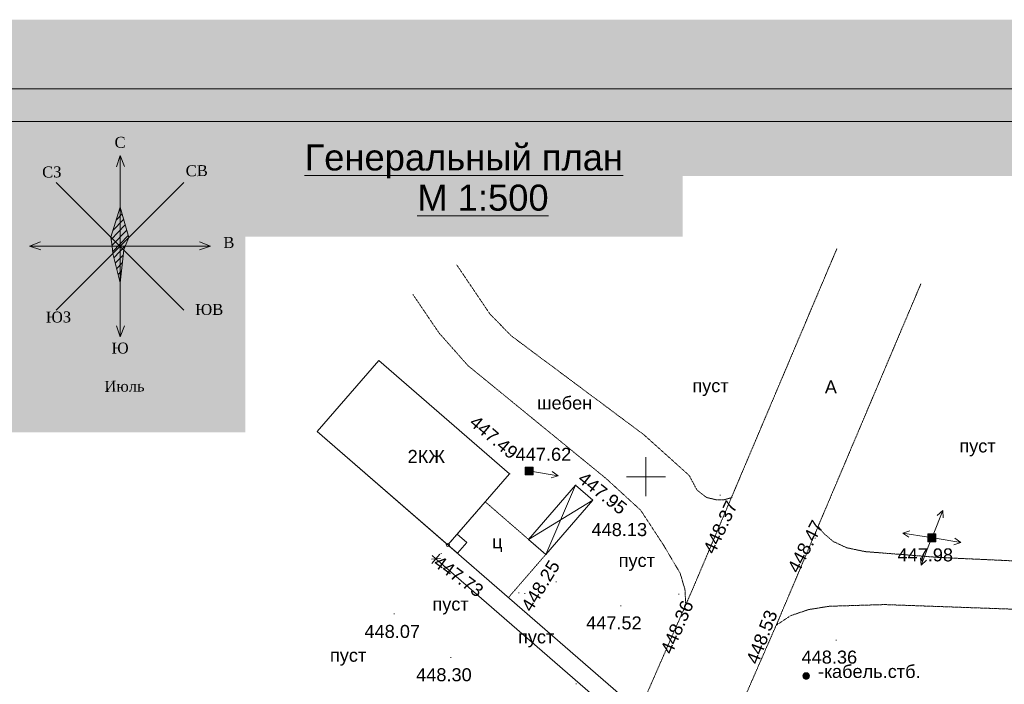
# Model space of a CAD drawing. Header units: millimetres. Extents: x 918404 to 1362154, y 4120617 to 4364104.
# Tile 124 of 256: x 991937 to 1007075, y 4246523 to 4256736. Entities that reach past the tile are written whole.
import ezdxf

# ---------------------------------------------------------------- set-up
doc = ezdxf.new("R2010")
doc.units = ezdxf.units.MM
doc.header["$MEASUREMENT"] = 0
doc.linetypes.add('Д_ТРОТ_ТРУБА', pattern=[1.5, 0.75, -0.75])
for name, color, linetype, lineweight in [('(001) Сетка_Ном._пера__132', 132, 'Continuous', 18), ('(007) Здания_Ном._пера__7', 7, 'Continuous', 18), ('(008) Скульптуры_Ном._пера__7', 7, 'Continuous', 18), ('(016) Кабель_Ном._пера__7', 7, 'Continuous', 18), ('(022) Возд. Линии_Ном._пера__240', 240, 'Continuous', 18), ('(022) Возд. Линии_Ном._пера__7', 7, 'Continuous', 18), ('(025) Дорога_Ном._пера__7', 7, 'Continuous', 18), ('0_Ном._пера__1', 1, 'Continuous', 18), ('0_Ном._пера__174', 174, 'Continuous', 18), ('0_Ном._пера__255', 255, 'Continuous', 18), ('0_Ном._пера__6', 6, 'Continuous', 18), ('0_Ном._пера__7', 7, 'Continuous', 18), ('0_Ном._пера__7_Ном._пера__7', 7, 'Continuous', 18), ('111111111111_Ном._пера__7', 7, 'Continuous', 18), ('DIMS_Ном._пера__7', 7, 'Continuous', 18), ('ВЫСОТА_Ном._пера__7', 7, 'Continuous', 18), ('ТОЧКИ_Ном._пера__5', 5, 'Continuous', 18)]:
    doc.layers.add(name, color=color, linetype=linetype, lineweight=lineweight)
doc.layers.add('DIMS', color=7, linetype='Continuous')
doc.styles.add('СГЕНЕРИР_СТИЛЬ_1', font='arial.ttf')
doc.styles.add('СГЕНЕРИР_СТИЛЬ_16', font='arial.ttf')
doc.styles.add('СГЕНЕРИР_СТИЛЬ_4', font='times.ttf')
doc.styles.add('СГЕНЕРИР_СТИЛЬ_5', font='times.ttf')
doc.dimstyles.new('СГЕНЕРИР_СТИЛЬ__1', dxfattribs={"dimtxt": 129.999995, "dimasz": 95, "dimexe": 0.18, "dimexo": 100000, "dimgap": 0.09, "dimtad": 1, "dimdec": 0, "dimzin": 0, "dimdsep": 46, "dimtxsty": 'СГЕНЕРИР_СТИЛЬ_5', "dimblk": 'ARROWHEAD_6', "dimblk1": 'ARROWHEAD_6', "dimblk2": 'ARROWHEAD_6', "dimcen": 0.09, "dimclrd": 7, "dimclre": 7, "dimclrt": 7, "dimazin": 0, "dimtfac": 1, "dimtdec": 4, "dimtmove": 0, "dimatfit": 3, "dimfxl": 0, "dimtolj": 1, "dimtzin": 0, "dimarcsym": 0})

# ---------------------------------------------------------------- blocks, each defined once
blk = doc.blocks.new('*D1107', base_point=(295943, 4126322))
at = {"layer": 'DIMS_Ном._пера__7', "linetype": 'Continuous'}
for p, q in [((998399, 4248523), (998276, 4248381)), ((998337, 4248452), (998281, 4248501)), ((998408, 4248457), (998267, 4248447)), ((1003594, 4243892), (998337, 4248452)), ((1003655, 4243963), (1003532, 4243821)), ((1003523, 4243887), (1003664, 4243897)), ((1003650, 4243843), (1003594, 4243892))]:
    blk.add_line(p, q, dxfattribs=at)
at = {"layer": 'DIMS_Ном._пера__7', "insert": (1000862, 4246296), "char_height": 130, "attachment_point": 7, "rotation": 319.0581, "style": 'СГЕНЕРИР_СТИЛЬ_5'}
blk.add_mtext('{35м}', dxfattribs=at)
blk = doc.blocks.new('ARROWHEAD_6')
at = {"color": 0, "linetype": 'Continuous', "lineweight": 0}
for p, q in [((0, 0), (-1, 0)), ((-0.5, -0.5), (0.5, 0.5))]:
    blk.add_line(p, q, dxfattribs=at)

msp = doc.modelspace()

# ---------------------------------------------------------------- hatches: boundary and pattern name
at = {"layer": '(022) Возд. Линии_Ном._пера__240', "linetype": 'Continuous'}
h = msp.add_hatch(color=256, dxfattribs=at)
h.paths.add_polyline_path([(999830.7, 4249861.4), (999710.7, 4249861.4), (999710.7, 4249741.4), (999830.7, 4249741.4)])
h.paths.add_polyline_path([(999780.7, 4249801.4, -1.0000337), (999760.7, 4249801.4, -1)], flags=0)
h = msp.add_hatch(color=256, dxfattribs=at)
h.paths.add_polyline_path([(1006020.6, 4248834.2), (1005900.6, 4248834.2), (1005900.6, 4248714.2), (1006020.6, 4248714.2)])
h.paths.add_polyline_path([(1005970.6, 4248774.2, -1.0000337), (1005950.6, 4248774.2, -1)], flags=0)
at = {"layer": '(022) Возд. Линии_Ном._пера__7', "linetype": 'Continuous'}
for points in [[(999778, 4249794.5, 1), (999763.4, 4249808.2, 1)], [(1005967.9, 4248767.3, 1), (1005953.3, 4248781, 1)]]:
    msp.add_hatch(color=256, dxfattribs=at).paths.add_polyline_path(points)
at = {"layer": '0_Ном._пера__1', "linetype": 'Continuous'}
h = msp.add_hatch(dxfattribs=at)
h.set_pattern_fill('Блоки_стеновые', color=256, style=0, pattern_type=2)
h.set_pattern_definition([(46.081, (993546.68, 4253463.37), (-52.125, 54.1296), [])])
h.paths.add_polyline_path([(993480.8, 4253854.5), (993615.2, 4253388.8), (993560.8, 4253254.5), (993537.4, 4253197.9), (993480.8, 4252694.5), (993367.7, 4253141.3), (993339.4, 4253395.9)])
at = {"layer": '0_Ном._пера__255', "linetype": 'Continuous'}
h = msp.add_hatch(color=256, dxfattribs=at)
h.paths.add_polyline_path([(984008.6, 4256735.6), (984008.6, 4225729.3), (1027388.1, 4225729.3), (1027388.1, 4256735.6)])
h.paths.add_polyline_path([(988092.7, 4226891.6), (988092.7, 4254335.7), (1011993.6, 4254335.7), (1011993.6, 4246766.4), (1013230.7, 4246766.4), (1013230.7, 4232899.9), (1006775.5, 4232899.9), (1006775.5, 4226891.6)], flags=0)
for points in [[(995407.8, 4250397.2), (987046.5, 4250397.2), (987046.5, 4255329.1), (995407.8, 4255329.1)], [(1001028, 4254335.7), (994821.3, 4254335.7), (994821.3, 4253401.9), (1001028, 4253401.9)], [(1002131.8, 4254335.7), (995925.1, 4254335.7), (995925.1, 4253401.9), (1002131.8, 4253401.9)]]:
    msp.add_hatch(color=256, dxfattribs=at).paths.add_polyline_path(points)

# ---------------------------------------------------------------- linework, layer by layer
at = {"layer": '(001) Сетка_Ном._пера__132', "linetype": 'Continuous'}
for p, q in [((1001565.9, 4250012.1), (1001565.9, 4249412.1)), ((1001265.9, 4249712.1), (1001865.9, 4249712.1))]:
    msp.add_line(p, q, dxfattribs=at)
at = {"layer": '(016) Кабель_Ном._пера__7', "linetype": 'Continuous'}
for p, q in [((1003981.9, 4246669.6), (1004074.9, 4246669.6)), ((1003981.9, 4246668.6), (1004074.9, 4246668.6)), ((1003982.9, 4246671.6), (1004073.9, 4246671.6)), ((1003982.9, 4246670.6), (1004074.9, 4246670.6)), ((1003983.9, 4246673.6), (1004072.9, 4246673.6)), ((1003983.9, 4246672.6), (1004073.9, 4246672.6)), ((1003984.9, 4246675.6), (1004071.9, 4246675.6)), ((1003984.9, 4246674.6), (1004072.9, 4246674.6)), ((1003985.9, 4246677.6), (1004070.9, 4246677.6)), ((1003985.9, 4246676.6), (1004071.9, 4246676.6)), ((1003986.9, 4246678.6), (1004069.9, 4246678.6)), ((1003987.9, 4246680.6), (1004068.9, 4246680.6)), ((1003987.9, 4246679.6), (1004069.9, 4246679.6)), ((1003988.9, 4246681.6), (1004067.9, 4246681.6)), ((1003989.9, 4246682.6), (1004066.9, 4246682.6)), ((1003990.9, 4246683.6), (1004065.9, 4246683.6)), ((1003991.9, 4246684.6), (1004065.9, 4246684.6)), ((1003992.9, 4246685.6), (1004064.9, 4246685.6)), ((1003993.9, 4246686.6), (1004063.9, 4246686.6)), ((1003994.9, 4246687.6), (1004062.9, 4246687.6)), ((1003995.9, 4246688.6), (1004060.9, 4246688.6)), ((1003996.9, 4246689.6), (1004059.9, 4246689.6)), ((1003997.9, 4246690.6), (1004058.9, 4246690.6)), ((1003999.9, 4246691.6), (1004057.9, 4246691.6)), ((1004000.9, 4246692.6), (1004055.9, 4246692.6)), ((1004002.9, 4246693.6), (1004054.9, 4246693.6)), ((1004003.9, 4246694.6), (1004052.9, 4246694.6)), ((1004005.9, 4246695.6), (1004050.9, 4246695.6)), ((1004007.9, 4246696.6), (1004048.9, 4246696.6)), ((1004010.9, 4246697.6), (1004046.9, 4246697.6)), ((1004013.9, 4246698.6), (1004043.9, 4246698.6)), ((1004016.9, 4246699.6), (1004039.9, 4246699.6)), ((1004022.9, 4246700.6), (1004033.9, 4246700.6)), ((1003978.9, 4246659.6), (1004077.9, 4246659.6)), ((1003978.9, 4246658.6), (1004077.9, 4246658.6)), ((1003978.9, 4246657.6), (1004077.9, 4246657.6)), ((1003978.9, 4246656.6), (1004077.9, 4246656.6)), ((1003978.9, 4246655.6), (1004077.9, 4246655.6)), ((1003978.9, 4246654.6), (1004077.9, 4246654.6)), ((1003978.9, 4246653.6), (1004078.9, 4246653.6)), ((1003978.9, 4246652.6), (1004078.9, 4246652.6)), ((1003978.9, 4246651.6), (1004078.9, 4246651.6)), ((1003978.9, 4246650.6), (1004078.9, 4246650.6)), ((1003978.9, 4246649.6), (1004078.9, 4246649.6)), ((1003978.9, 4246648.6), (1004078.9, 4246648.6)), ((1003978.9, 4246647.6), (1004077.9, 4246647.6)), ((1003978.9, 4246646.6), (1004077.9, 4246646.6)), ((1003978.9, 4246645.6), (1004077.9, 4246645.6)), ((1003978.9, 4246644.6), (1004077.9, 4246644.6)), ((1003978.9, 4246643.6), (1004077.9, 4246643.6)), ((1003978.9, 4246642.6), (1004077.9, 4246642.6)), ((1003978.9, 4246641.6), (1004077.9, 4246641.6)), ((1003979.9, 4246663.6), (1004076.9, 4246663.6)), ((1003979.9, 4246662.6), (1004076.9, 4246662.6)), ((1003979.9, 4246661.6), (1004076.9, 4246661.6)), ((1003979.9, 4246660.6), (1004077.9, 4246660.6)), ((1003979.9, 4246640.6), (1004077.9, 4246640.6)), ((1003979.9, 4246639.6), (1004076.9, 4246639.6)), ((1003979.9, 4246638.6), (1004076.9, 4246638.6)), ((1003979.9, 4246637.6), (1004076.9, 4246637.6)), ((1003980.9, 4246667.6), (1004075.9, 4246667.6)), ((1003980.9, 4246666.6), (1004075.9, 4246666.6)), ((1003980.9, 4246665.6), (1004075.9, 4246665.6)), ((1003980.9, 4246664.6), (1004076.9, 4246664.6)), ((1003980.9, 4246636.6), (1004076.9, 4246636.6)), ((1003980.9, 4246635.6), (1004075.9, 4246635.6)), ((1003980.9, 4246634.6), (1004075.9, 4246634.6)), ((1003981.9, 4246633.6), (1004075.9, 4246633.6)), ((1003981.9, 4246632.6), (1004074.9, 4246632.6)), ((1003981.9, 4246631.6), (1004074.9, 4246631.6)), ((1003982.9, 4246630.6), (1004073.9, 4246630.6)), ((1003982.9, 4246629.6), (1004073.9, 4246629.6)), ((1003983.9, 4246628.6), (1004072.9, 4246628.6)), ((1003983.9, 4246627.6), (1004072.9, 4246627.6)), ((1003984.9, 4246626.6), (1004071.9, 4246626.6)), ((1003984.9, 4246625.6), (1004071.9, 4246625.6)), ((1003985.9, 4246624.6), (1004070.9, 4246624.6)), ((1003986.9, 4246623.6), (1004069.9, 4246623.6)), ((1003986.9, 4246622.6), (1004069.9, 4246622.6)), ((1003987.9, 4246621.6), (1004068.9, 4246621.6)), ((1003988.9, 4246620.6), (1004067.9, 4246620.6)), ((1003989.9, 4246619.6), (1004067.9, 4246619.6)), ((1003989.9, 4246618.6), (1004066.9, 4246618.6)), ((1003990.9, 4246617.6), (1004065.9, 4246617.6)), ((1003991.9, 4246616.6), (1004064.9, 4246616.6)), ((1003992.9, 4246615.6), (1004063.9, 4246615.6)), ((1003993.9, 4246614.6), (1004062.9, 4246614.6)), ((1003994.9, 4246613.6), (1004061.9, 4246613.6)), ((1003995.9, 4246612.6), (1004060.9, 4246612.6)), ((1003997.9, 4246611.6), (1004059.9, 4246611.6)), ((1003998.9, 4246610.6), (1004057.9, 4246610.6)), ((1003999.9, 4246609.6), (1004056.9, 4246609.6)), ((1004001.9, 4246608.6), (1004054.9, 4246608.6)), ((1004003.9, 4246607.6), (1004053.9, 4246607.6)), ((1004004.9, 4246606.6), (1004051.9, 4246606.6)), ((1004006.9, 4246605.6), (1004049.9, 4246605.6)), ((1004009.9, 4246604.6), (1004046.9, 4246604.6)), ((1004011.9, 4246603.6), (1004044.9, 4246603.6)), ((1004015.9, 4246602.6), (1004040.9, 4246602.6)), ((1004019.9, 4246601.6), (1004036.9, 4246601.6))]:
    msp.add_line(p, q, dxfattribs=at)
msp.add_circle((1004028.9, 4246650.6), 50, dxfattribs=at)
at = {"layer": '(022) Возд. Линии_Ном._пера__7', "linetype": 'Continuous'}
for p, q in [((999819.4, 4249793.3), (1000214, 4249727.8)), ((999820.4, 4249793.1), (1000215, 4249727.7)), ((1000214, 4249727.8), (1000107.1, 4249694.9)), ((1000215, 4249727.7), (1000108.2, 4249694.7)), ((1000214, 4249727.8), (1000123.5, 4249793.5)), ((1000215, 4249727.7), (1000124.5, 4249793.3)), ((1005979, 4248820), (1006127.7, 4249191.3)), ((1006127.7, 4249191.3), (1006044.1, 4249117.1)), ((1006127.7, 4249191.3), (1006137, 4249079.9)), ((1005516.3, 4248847.9), (1005623.1, 4248880.9)), ((1005516.3, 4248847.9), (1005606.7, 4248782.2)), ((1005910.9, 4248782.4), (1005516.3, 4248847.9)), ((1005942.4, 4248727.2), (1005798.1, 4248354.1)), ((1006009.3, 4248766.1), (1006403.9, 4248700.6)), ((1006403.9, 4248700.6), (1006297.1, 4248667.7)), ((1006403.9, 4248700.6), (1006313.4, 4248766.3)), ((1005798.1, 4248354.1), (1005787.5, 4248465.4)), ((1005798.1, 4248354.1), (1005880.8, 4248429.3))]:
    msp.add_line(p, q, dxfattribs=at)
at = {"layer": '(022) Возд. Линии_Ном._пера__7', "linetype": 'Continuous', "flags": 128}
for points in [[(999710.7, 4249741.4), (999830.7, 4249741.4), (999830.7, 4249861.4), (999710.7, 4249861.4)], [(1005900.6, 4248714.2), (1006020.6, 4248714.2), (1006020.6, 4248834.2), (1005900.6, 4248834.2)]]:
    msp.add_lwpolyline(points, close=True, dxfattribs=at)
at = {"layer": '(022) Возд. Линии_Ном._пера__7', "linetype": 'Continuous'}
for centre in [(999770.7, 4249801.4), (1005960.6, 4248774.2)]:
    msp.add_circle(centre, 10, dxfattribs=at)
at = {"layer": '0_Ном._пера__1', "linetype": 'Continuous'}
for p, q in [((993339.4, 4253395.9), (993480.8, 4253854.5)), ((993615.2, 4253388.8), (993480.8, 4253854.5)), ((993339.4, 4253395.9), (993360.8, 4253254.5)), ((993560.8, 4253254.5), (993615.2, 4253388.8)), ((993360.8, 4253254.5), (993367.7, 4253141.3)), ((993480.8, 4252694.5), (993537.4, 4253197.9)), ((993537.4, 4253197.9), (993560.8, 4253254.5)), ((993367.7, 4253141.3), (993480.8, 4252694.5))]:
    msp.add_line(p, q, dxfattribs=at)
at = {"layer": '0_Ном._пера__174', "linetype": 'Continuous', "flags": 128}
for points in [[(984699.3, 4226391.6), (984699.3, 4255671.6), (1026699.3, 4255671.6), (1026699.3, 4226391.6)], [(986699.3, 4255171.6), (1026199.3, 4255171.6), (1026199.3, 4226891.6), (986699.3, 4226891.6)]]:
    msp.add_lwpolyline(points, close=True, dxfattribs=at)
at = {"layer": '0_Ном._пера__6', "linetype": 'Continuous'}
for p, q in [((996511.6, 4250407.1), (1003777.6, 4244103.8)), ((998521.1, 4248663.9), (998665.2, 4248830)), ((998665.2, 4248830), (998810.7, 4248703.8)), ((998666.6, 4248537.6), (998521.1, 4248663.9)), ((998810.7, 4248703.8), (998666.6, 4248537.6))]:
    msp.add_line(p, q, dxfattribs=at)
msp.add_circle((998521.1, 4248663.9), 24.8, dxfattribs=at)
at = {"layer": '0_Ном._пера__7', "linetype": 'Continuous'}
for p, q in [((993424.8, 4254475.3), (993480.8, 4254646.7)), ((993480.8, 4251862.3), (993480.8, 4254646.7)), ((993480.8, 4254646.7), (993547.7, 4254477.4)), ((992499.9, 4252273.6), (994461.7, 4254235.3)), ((992499.9, 4254235.3), (994461.7, 4252273.6)), ((992088.6, 4253254.5), (992257.9, 4253321.3)), ((992088.6, 4253254.5), (994873, 4253254.5)), ((992260, 4253198.5), (992088.6, 4253254.5)), ((994701.7, 4253198.5), (994873, 4253254.5)), ((994873, 4253254.5), (994703.7, 4253321.3)), ((993424.8, 4252033.6), (993480.8, 4251862.3)), ((993480.8, 4251862.3), (993547.7, 4252031.6))]:
    msp.add_line(p, q, dxfattribs=at)
at = {"layer": '0_Ном._пера__7', "linetype": 'Д_ТРОТ_ТРУБА', "flags": 128}
for points in [[(1004502.2, 4253221), (1002296.8, 4248017.7), (1000970.5, 4244985.1), (996799.8, 4234699.9), (995330, 4231075.2)], [(998654.6, 4252971), (999168.4, 4252210.3), (999498.6, 4251875.1), (1000128, 4251405.8), (1001534.9, 4250356.8), (1002231.5, 4249730.6), (1002347.6, 4249510.9), (1002491.9, 4249396.4), (1002637.8, 4249359.3), (1002771.2, 4249359.3), (1002889.5, 4249393.2)], [(1005791.2, 4252674.7), (1003582.7, 4247464.1), (1002260.8, 4244441.4), (998097.2, 4234173.9), (996627.4, 4230549.1)], [(1002177.7, 4247745.5), (1002164.9, 4247979.7), (1002090.4, 4248231.4), (1001836.7, 4248660.2), (1001484.7, 4249197.3), (1000959.3, 4249679), (998828.9, 4251420), (998384.3, 4251921.5), (997981.9, 4252514.6)], [(1011817.9, 4248208.7), (1006067.7, 4248472.2), (1004932.8, 4248562.2), (1004651.5, 4248621.4), (1004444.5, 4248717.1), (1004294.8, 4248845.6), (1004213, 4248951.3)], [(1003568.5, 4247431.7), (1003790.3, 4247577.3), (1004065.5, 4247671.1), (1004386.9, 4247722.3), (1005232.4, 4247748), (1011817.9, 4247512.5)]]:
    msp.add_lwpolyline(points, dxfattribs=at)
at = {"layer": '0_Ном._пера__7', "linetype": 'Continuous', "flags": 128}
for points in [[(999469.6, 4249757.2), (997460.1, 4251500.5), (996511.6, 4250407.1), (998521.1, 4248663.9)], [(1000484.8, 4249583.2), (1000750.1, 4249353.1), (1000026.2, 4248518.7), (999760.9, 4248748.8)]]:
    msp.add_lwpolyline(points, close=True, dxfattribs=at)
msp.add_lwpolyline([(1000750.1, 4249353.1), (999760.9, 4248748.8), (1000026.2, 4248518.7), (1000484.8, 4249583.2)], dxfattribs=at)
at = {"layer": '0_Ном._пера__7', "linetype": 'Д_ТРОТ_ТРУБА', "flags": 128}
msp.add_lwpolyline([(1000026.2, 4248518.7), (999095.5, 4249326.1), (998521.1, 4248663.9), (999451.7, 4247856.5)], close=True, dxfattribs=at)
at = {"layer": 'ТОЧКИ_Ном._пера__5', "linetype": 'Continuous'}
for p, q in [((999469.6, 4249757.2), (999479.6, 4249757.2)), ((999770.7, 4249801.4), (999780.7, 4249801.4)), ((1000484.8, 4249583.2), (1000494.8, 4249583.2)), ((1002701.8, 4249427.5), (1002711.8, 4249427.5)), ((1001040.1, 4249284), (1001050.1, 4249284)), ((1004163.2, 4248767.5), (1004173.2, 4248767.5)), ((1005960.6, 4248774.2), (1005970.6, 4248774.2)), ((998410.3, 4248532.6), (998420.3, 4248532.6)), ((998675.1, 4248530.3), (998685.1, 4248530.3)), ((1000026.2, 4248518.7), (1000036.2, 4248518.7)), ((1000178.8, 4248100), (1000188.8, 4248100)), ((999608, 4247930.7), (999618, 4247930.7)), ((999698.7, 4247918.6), (999708.7, 4247918.6)), ((1002067.7, 4247910), (1002077.7, 4247910)), ((1001173.6, 4247728.6), (1001183.6, 4247728.6)), ((997690.1, 4247606.7), (997700.1, 4247606.7)), ((1003582.7, 4247464.1), (1003592.7, 4247464.1)), ((1004486.3, 4247203.1), (1004496.3, 4247203.1)), ((998560.8, 4246932.4), (998570.8, 4246932.4)), ((1000486.8, 4246529.7), (1000496.8, 4246529.7)), ((1004028.9, 4246650.6), (1004038.9, 4246650.6))]:
    msp.add_line(p, q, dxfattribs=at)

# ---------------------------------------------------------------- texts
at = {"layer": '(007) Здания_Ном._пера__7', "linetype": 'Continuous', "insert": (997900.9, 4249924.5), "char_height": 200, "attachment_point": 7, "style": 'СГЕНЕРИР_СТИЛЬ_1'}
msp.add_mtext('{2КЖ}', dxfattribs=at)
at = {"layer": '(008) Скульптуры_Ном._пера__7', "linetype": 'Continuous', "char_height": 200, "attachment_point": 7, "style": 'СГЕНЕРИР_СТИЛЬ_1'}
for insert in [(1002278.3, 4250951.5), (1006383, 4250025.4), (1001145.4, 4248265.9), (998282.4, 4247595.1), (999598.2, 4247091.6), (996707, 4246809.2)]:
    msp.add_mtext('{пуст}', dxfattribs=dict(at, insert=insert))
at = {"layer": '(016) Кабель_Ном._пера__7', "linetype": 'Continuous', "insert": (1004210.1, 4246617.5), "char_height": 200, "attachment_point": 7, "style": 'СГЕНЕРИР_СТИЛЬ_1'}
msp.add_mtext('{-кабель.стб.}', dxfattribs=at)
at = {"layer": '(025) Дорога_Ном._пера__7', "linetype": 'Continuous', "char_height": 200, "attachment_point": 7, "style": 'СГЕНЕРИР_СТИЛЬ_1'}
for s, insert in [('{A}', (1004315.1, 4250992.4)), ('{шебен}', (999890.4, 4250744)), ('{ц}', (999201.1, 4248555.2))]:
    msp.add_mtext(s, dxfattribs=dict(at, insert=insert))
at = {"layer": '0_Ном._пера__7_Ном._пера__7', "linetype": 'Continuous', "char_height": 400, "attachment_point": 8, "style": 'СГЕНЕРИР_СТИЛЬ_16'}
for s, insert in [('{\\LГенеральный план }', (998764.5, 4254298.4)), ('{\\L    М 1:500}', (998749.5, 4253795.4))]:
    msp.add_mtext(s, dxfattribs=dict(at, insert=insert))
at = {"layer": '111111111111_Ном._пера__7', "linetype": 'Continuous', "char_height": 168.75, "attachment_point": 2, "rotation": 0.60736, "style": 'СГЕНЕРИР_СТИЛЬ_4'}
for s, insert in [('{С}', (993479.9, 4254935.2)), ('{СЗ}', (992430.8, 4254480.2)), ('{СВ}', (994658.1, 4254499.8)), ('{В}', (995152.4, 4253396.5)), ('{ЮВ}', (994850.3, 4252367.5)), ('{ЮЗ}', (992532.8, 4252250.7)), ('{Ю}', (993479.9, 4251773.8)), ('{Июль }', (993547.4, 4251188.1))]:
    msp.add_mtext(s, dxfattribs=dict(at, insert=insert))
at = {"layer": 'ВЫСОТА_Ном._пера__7', "linetype": 'Continuous', "char_height": 200, "attachment_point": 4, "style": 'СГЕНЕРИР_СТИЛЬ_1'}
for s, insert, rotation in [('{447.49}', (998899.7, 4250594.5), 319.79075), ('{447.95}', (1000564.6, 4249727.7), 321.386), ('{448.37}', (1002528.8, 4248549.9), 64.88343), ('{448.47}', (1003822, 4248261.1), 62.77779), ('{447.73}', (998341.1, 4248433.6), 323.86195), ('{448.25}', (999721, 4247672.2), 58.4215), ('{448.36}', (1001873.9, 4247009.5), 66.60707), ('{448.53}', (1003193.9, 4246850.7), 68.95553)]:
    msp.add_mtext(s, dxfattribs=dict(at, insert=insert, rotation=rotation))
for s, insert in [('{447.62}', (999562.2, 4250056.1)), ('{448.13}', (1000728.5, 4248899.2)), ('{447.98}', (1005432.1, 4248510.4)), ('{447.52}', (1000645.1, 4247464.8)), ('{448.07}', (997237.6, 4247333.6)), ('{448.36}', (1003957.8, 4246939.3)), ('{448.30}', (998032.3, 4246668.6))]:
    msp.add_mtext(s, dxfattribs=dict(at, insert=insert))

# ---------------------------------------------------------------- dimensions: what is measured, and where the dimension line sits
at = {"layer": 'DIMS', "linetype": 'Continuous'}
dim = msp.add_linear_dim(base=(1003593.7, 4243891.8), p1=(1003777.6, 4244103.8), p2=(998521.1, 4248663.9), angle=139.05806, text='35м', dimstyle='СГЕНЕРИР_СТИЛЬ__1', dxfattribs=at)
dim.commit()
dim.dimension.update_dxf_attribs({"geometry": '*D1107', "text_midpoint": (1001025.1, 4246240.6)})

doc.saveas('drawing.dxf')
